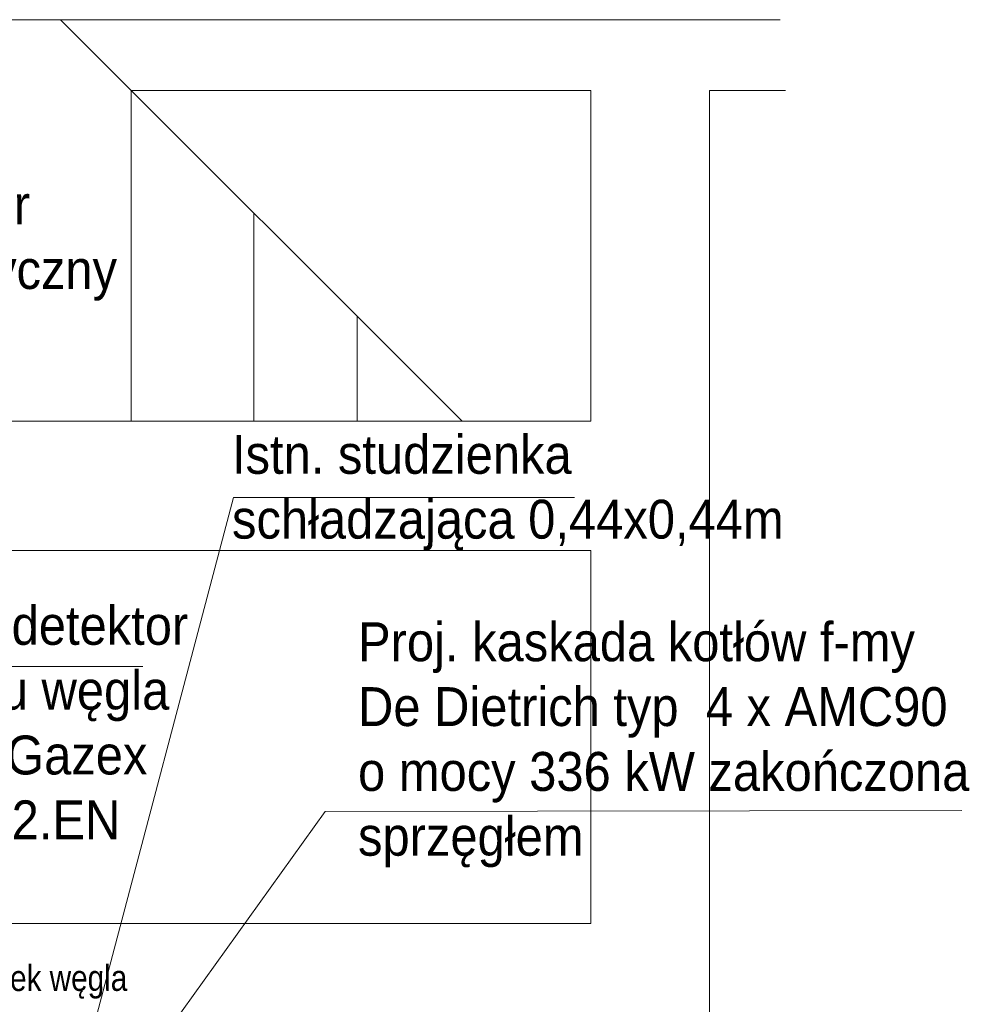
# Model space of a CAD drawing. Header units: millimetres. Extents: x -26122 to -12632, y -5851 to 1414.
# Tile 73 of 73: x -13233 to -12867, y 109 to 489. Entities that reach past the tile are written whole.
import ezdxf

# ---------------------------------------------------------------- set-up
doc = ezdxf.new("R2010")
doc.units = ezdxf.units.MM
doc.linetypes.add('DASHED', pattern=[181.05, 120.7, -60.35])
for name, color, linetype, lineweight in [('A-INW-SC', 30, 'Continuous', 13), ('INST_OPIS', 220, 'Continuous', 30), ('ściany', 84, 'Continuous', 35)]:
    doc.layers.add(name, color=color, linetype=linetype, lineweight=lineweight)
doc.styles.add('opis_szachtow', font='ARIALN.TTF')
doc.styles.get("Standard").update_dxf_attribs({"font": 'arial.ttf'})

msp = doc.modelspace()

# ---------------------------------------------------------------- linework, layer by layer
at = {"color": 7, "lineweight": 15}
for p, q in [((-13209.87, 80.17), (-13150.55, 304.48)), ((-13150.55, 304.48), (-13019.02, 304.48)), ((-13298.66, 239.24), (-13185.61, 239.24)), ((-13115.26, 183.33), (-13311.89, -90.39)), ((-13115.26, 183.33), (-12869.6, 183.76))]:
    msp.add_line(p, q, dxfattribs=at)
at = {"layer": 'A-INW-SC', "color": 7}
for p, q in [((-12939.76, 488.75), (-13374.86, 488.75)), ((-13062.44, 333.88), (-13217.32, 488.75)), ((-13012.8, 461.41), (-13190.08, 461.41)), ((-13190.08, 461.41), (-13190.08, 333.88)), ((-13012.8, 461.41), (-13012.8, 333.88)), ((-12966.99, 461.41), (-12966.99, -592.53)), ((-12937.64, 461.41), (-12966.99, 461.41)), ((-13142.81, 414.24), (-13142.81, 333.88)), ((-13102.92, 374.35), (-13102.92, 333.88)), ((-13012.8, 333.88), (-13577.69, 333.88)), ((-13012.8, 284.02), (-13309.06, 284.02)), ((-13012.8, 284.02), (-13012.8, 140.16)), ((-13012.8, 140.16), (-13309.06, 140.16))]:
    msp.add_line(p, q, dxfattribs=at)

# ---------------------------------------------------------------- texts
at = {"layer": 'INST_OPIS', "color": 1, "linetype": 'Continuous', "true_color": 0xf90606, "style": 'opis_szachtow'}
msp.add_text('DG/tlenek węgla', height=10, rotation=0.0828, dxfattribs=at).set_placement((-13275.63, 114.03))
at = {"layer": 'ściany', "color": 7, "linetype": 'DASHED', "char_height": 15, "attachment_point": 1}
for s, width, insert in [('{\\W0.9;Istn. sygnalizator optyczno-akustyczny  f-my Gazex}', 182.6311, (-13370.57, 424.88)), ('{\\W0.9;Istn. studzienka schładzająca 0,44x0,44m}', 229.5096, (-13151.19, 328.59)), ('{\\W0.9;Proj. detektor tlenku węgla f-my Gazex\\PDG.22.EN}', 132.7188, (-13280.22, 262.63)), ('{\\W0.9;Proj. kaskada kotłów f-my De Dietrich typ  4 x AMC90 o mocy 336 kW zakończona sprzęgłem }', 236.538, (-13102.57, 256.3))]:
    msp.add_mtext_dynamic_manual_height_columns(s, width=width, gutter_width=0.625, heights=[0], dxfattribs=dict(at, insert=insert))

doc.saveas('drawing.dxf')
